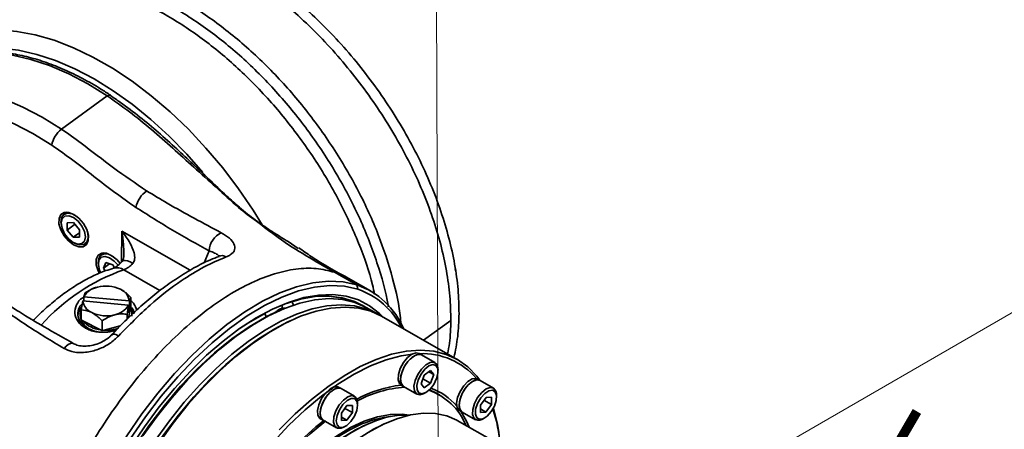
# Model space of a CAD drawing. Header units: millimetres. Extents: x -7686 to -856, y -458 to 6140.
# Tile 82 of 102: x -3475.24 to -3463.79, y 2011.47 to 2016.23. Entities that reach past the tile are written whole.
import ezdxf
from ezdxf.enums import TextEntityAlignment as Align

# ---------------------------------------------------------------- set-up
doc = ezdxf.new("R2010")
doc.units = ezdxf.units.MM
doc.header["$LTSCALE"] = 5
doc.layers.add('1轮廓实线层', color=7, linetype='Continuous', lineweight=18)
doc.layers.add('6文字层', color=3, linetype='Continuous', lineweight=13)

msp = doc.modelspace()

# ---------------------------------------------------------------- linework, layer by layer
at = {"linetype": 'Continuous', "lineweight": 35}
for p, q in [((-3474.223, 2015.341), (-3474.755, 2014.954)), ((-3474.184, 2015.348), (-3474.186, 2015.35)), ((-3474.694, 2013.991), (-3474.727, 2013.967)), ((-3474.69, 2013.869), (-3474.617, 2013.87)), ((-3474.617, 2013.87), (-3474.546, 2013.787)), ((-3474.76, 2013.866), (-3474.758, 2013.848)), ((-3474.69, 2013.784), (-3474.69, 2013.869)), ((-3474.602, 2013.848), (-3474.69, 2013.784)), ((-3474.619, 2013.7), (-3474.69, 2013.784)), ((-3474.602, 2013.848), (-3474.584, 2013.831)), ((-3474.546, 2013.787), (-3474.546, 2013.702)), ((-3474.056, 2013.413), (-3474.054, 2013.769)), ((-3474.054, 2013.769), (-3473.259, 2013.316)), ((-3474.546, 2013.753), (-3474.619, 2013.7)), ((-3474.546, 2013.702), (-3474.619, 2013.7)), ((-3474.478, 2013.626), (-3474.446, 2013.649)), ((-3472.005, 2013.568), (-3472.118, 2013.649)), ((-3474.602, 2013.632), (-3474.585, 2013.625)), ((-3473.096, 2013.402), (-3473.037, 2013.542)), ((-3474.262, 2013.518), (-3474.295, 2013.494)), ((-3474.328, 2013.393), (-3474.326, 2013.375)), ((-3474.267, 2013.341), (-3474.241, 2013.407)), ((-3474.197, 2013.392), (-3474.267, 2013.341)), ((-3474.248, 2013.308), (-3474.267, 2013.341)), ((-3474.241, 2013.407), (-3474.159, 2013.378)), ((-3474.159, 2013.378), (-3474.139, 2013.345)), ((-3473.61, 2013.082), (-3474.031, 2013.322)), ((-3470.17, 2013.299), (-3470.177, 2013.333)), ((-3471.321, 2013.146), (-3471.58, 2013.294)), ((-3471.163, 2013.077), (-3471.423, 2013.225)), ((-3471.309, 2013.096), (-3471.321, 2013.146)), ((-3474.508, 2012.96), (-3474.525, 2012.856)), ((-3474.508, 2012.96), (-3474.505, 2012.962)), ((-3474.505, 2012.962), (-3473.979, 2012.911)), ((-3474.481, 2013.053), (-3474.497, 2013.009)), ((-3474.494, 2013.01), (-3474.497, 2013.009)), ((-3474.497, 2013.009), (-3474.497, 2012.961)), ((-3473.968, 2012.96), (-3474.494, 2013.01)), ((-3473.965, 2012.957), (-3473.968, 2012.96)), ((-3473.966, 2012.871), (-3473.965, 2012.957)), ((-3473.965, 2012.957), (-3473.949, 2013.002)), ((-3473.949, 2013.002), (-3473.95, 2012.887)), ((-3474.525, 2012.856), (-3474.526, 2012.741)), ((-3473.993, 2012.804), (-3473.976, 2012.908)), ((-3473.979, 2012.911), (-3473.976, 2012.908)), ((-3473.976, 2012.908), (-3473.977, 2012.822)), ((-3473.977, 2012.822), (-3473.966, 2012.871)), ((-3473.976, 2012.766), (-3473.953, 2012.872)), ((-3473.976, 2012.872), (-3473.966, 2012.871)), ((-3473.953, 2012.872), (-3473.95, 2012.887)), ((-3472.193, 2012.873), (-3472.185, 2012.916)), ((-3472.081, 2012.952), (-3472.075, 2012.949)), ((-3472.075, 2012.949), (-3472.057, 2012.909)), ((-3471.253, 2012.907), (-3471.258, 2012.91)), ((-3471.079, 2012.808), (-3471.206, 2012.881)), ((-3474.537, 2012.816), (-3474.537, 2012.786)), ((-3474.508, 2012.731), (-3474.526, 2012.741)), ((-3474.508, 2012.731), (-3474.3, 2012.625)), ((-3474.281, 2012.731), (-3474.282, 2012.616)), ((-3473.993, 2012.749), (-3473.993, 2012.804)), ((-3473.938, 2012.782), (-3473.938, 2012.811)), ((-3472.392, 2012.816), (-3472.396, 2012.818)), ((-3472.375, 2012.776), (-3472.392, 2012.816)), ((-3472.269, 2012.828), (-3472.296, 2012.815)), ((-3472.096, 2012.729), (-3472.123, 2012.716)), ((-3470.156, 2012.282), (-3471.033, 2012.782)), ((-3470.228, 2012.735), (-3470.546, 2012.504)), ((-3474.3, 2012.625), (-3474.282, 2012.616)), ((-3474.26, 2012.621), (-3474.282, 2012.616)), ((-3474.26, 2012.621), (-3474.071, 2012.67)), ((-3470.569, 2012.333), (-3470.598, 2012.35)), ((-3470.413, 2012.245), (-3470.569, 2012.333)), ((-3470.377, 2012.157), (-3470.379, 2012.18)), ((-3470.574, 2011.998), (-3470.537, 2012.098)), ((-3470.553, 2012.055), (-3470.465, 2012.004)), ((-3470.537, 2012.098), (-3470.463, 2012.151)), ((-3470.484, 2012.137), (-3470.427, 2012.105)), ((-3470.427, 2012.105), (-3470.465, 2012.004)), ((-3470.463, 2012.151), (-3470.427, 2012.105)), ((-3469.889, 2012.037), (-3469.917, 2012.054)), ((-3471.505, 2011.942), (-3471.534, 2011.958)), ((-3471.349, 2011.853), (-3471.505, 2011.942)), ((-3470.805, 2011.982), (-3470.834, 2011.98)), ((-3470.807, 2011.983), (-3470.778, 2011.966)), ((-3470.778, 2011.966), (-3470.622, 2011.878)), ((-3470.538, 2011.951), (-3470.574, 2011.998)), ((-3470.465, 2012.004), (-3470.538, 2011.951)), ((-3470.401, 2011.892), (-3470.477, 2011.928)), ((-3469.733, 2011.948), (-3469.889, 2012.037)), ((-3470.549, 2011.881), (-3470.529, 2011.891)), ((-3470.361, 2011.869), (-3470.401, 2011.892)), ((-3469.883, 2011.751), (-3469.819, 2011.84)), ((-3469.819, 2011.84), (-3469.756, 2011.844)), ((-3469.756, 2011.844), (-3469.757, 2011.759)), ((-3469.696, 2011.861), (-3469.699, 2011.884)), ((-3471.499, 2011.656), (-3471.436, 2011.745)), ((-3471.459, 2011.712), (-3471.373, 2011.664)), ((-3471.436, 2011.745), (-3471.373, 2011.748)), ((-3471.373, 2011.748), (-3471.373, 2011.664)), ((-3471.313, 2011.766), (-3471.315, 2011.788)), ((-3469.884, 2011.667), (-3469.883, 2011.751)), ((-3469.883, 2011.706), (-3469.821, 2011.67)), ((-3469.843, 2011.808), (-3469.757, 2011.759)), ((-3469.757, 2011.759), (-3469.821, 2011.67)), ((-3471.743, 2011.591), (-3471.714, 2011.575)), ((-3471.5, 2011.571), (-3471.499, 2011.656)), ((-3471.5, 2011.611), (-3471.437, 2011.575)), ((-3471.373, 2011.664), (-3471.437, 2011.575)), ((-3470.127, 2011.687), (-3470.098, 2011.67)), ((-3470.098, 2011.67), (-3469.942, 2011.581)), ((-3469.821, 2011.67), (-3469.884, 2011.667)), ((-3469.869, 2011.585), (-3469.848, 2011.595)), ((-3471.714, 2011.575), (-3471.558, 2011.486)), ((-3471.437, 2011.575), (-3471.5, 2011.571)), ((-3471.485, 2011.49), (-3471.464, 2011.5)), ((-3471.23, 2011.516), (-3471.257, 2011.503)), ((-3471.005, 2011.532), (-3471.032, 2011.519)), ((-3469.716, 2011.324), (-3470.155, 2011.574))]:
    msp.add_line(p, q, dxfattribs=at)
at = {"linetype": 'Continuous', "lineweight": 35, "flags": 128}
for points in [[(-3476.284, 2015.876), (-3476.193, 2015.936), (-3476.035, 2016.014), (-3475.862, 2016.068), (-3475.677, 2016.1), (-3475.48, 2016.107), (-3475.274, 2016.091), (-3475.061, 2016.051), (-3474.841, 2015.988), (-3474.616, 2015.901), (-3474.389, 2015.793), (-3474.161, 2015.663), (-3473.935, 2015.513), (-3473.711, 2015.344), (-3473.492, 2015.157), (-3473.279, 2014.954), (-3473.075, 2014.736), (-3472.88, 2014.506), (-3472.697, 2014.264), (-3472.526, 2014.014), (-3472.422, 2013.846)], [(-3473.113, 2014.452), (-3473.299, 2014.665), (-3473.503, 2014.874), (-3473.715, 2015.067), (-3473.932, 2015.244), (-3474.154, 2015.401), (-3474.377, 2015.539), (-3474.601, 2015.656), (-3474.823, 2015.751), (-3475.041, 2015.823), (-3475.254, 2015.871), (-3475.459, 2015.896), (-3475.656, 2015.897), (-3475.841, 2015.873), (-3476.015, 2015.825), (-3476.174, 2015.754), (-3476.318, 2015.66), (-3476.332, 2015.65)], [(-3474.223, 2015.341), (-3474.447, 2015.48), (-3474.671, 2015.598), (-3474.893, 2015.693), (-3475.112, 2015.766), (-3475.325, 2015.815), (-3475.531, 2015.84), (-3475.728, 2015.841), (-3475.91, 2015.819)], [(-3476.869, 2015.259), (-3476.78, 2015.313), (-3476.62, 2015.383), (-3476.446, 2015.431), (-3476.26, 2015.454), (-3476.063, 2015.453), (-3475.857, 2015.428), (-3475.644, 2015.379), (-3475.425, 2015.306), (-3475.203, 2015.21), (-3474.979, 2015.093), (-3474.755, 2014.954)], [(-3474.868, 2014.769), (-3475.088, 2014.905), (-3475.307, 2015.019), (-3475.525, 2015.111), (-3475.739, 2015.18), (-3475.947, 2015.225), (-3476.147, 2015.246), (-3476.338, 2015.243), (-3476.518, 2015.215), (-3476.685, 2015.163), (-3476.838, 2015.088), (-3476.975, 2014.989), (-3477.095, 2014.869), (-3477.197, 2014.727), (-3477.281, 2014.566), (-3477.344, 2014.386), (-3477.387, 2014.19), (-3477.394, 2014.144)], [(-3474.614, 2013.613), (-3474.555, 2013.589), (-3474.503, 2013.59), (-3474.464, 2013.615), (-3474.443, 2013.661), (-3474.442, 2013.722), (-3474.462, 2013.792), (-3474.501, 2013.861), (-3474.552, 2013.921), (-3474.612, 2013.965), (-3474.671, 2013.988), (-3474.723, 2013.987), (-3474.762, 2013.963), (-3474.783, 2013.917), (-3474.784, 2013.855), (-3474.763, 2013.786), (-3474.725, 2013.717), (-3474.673, 2013.657), (-3474.614, 2013.613)], [(-3474.76, 2013.866), (-3474.761, 2013.871), (-3474.755, 2013.928), (-3474.729, 2013.966), (-3474.685, 2013.981), (-3474.631, 2013.972), (-3474.577, 2013.942)], [(-3474.619, 2013.641), (-3474.565, 2013.621), (-3474.519, 2013.626), (-3474.488, 2013.656), (-3474.477, 2013.705), (-3474.487, 2013.766), (-3474.517, 2013.83), (-3474.563, 2013.887), (-3474.617, 2013.929), (-3474.671, 2013.949), (-3474.717, 2013.944), (-3474.748, 2013.915), (-3474.759, 2013.866), (-3474.749, 2013.805), (-3474.719, 2013.74), (-3474.673, 2013.683), (-3474.619, 2013.641)], [(-3474.456, 2013.776), (-3474.45, 2013.754), (-3474.445, 2013.691), (-3474.461, 2013.643), (-3474.497, 2013.616), (-3474.547, 2013.613), (-3474.585, 2013.625)], [(-3474.073, 2013.395), (-3474.108, 2013.436), (-3474.168, 2013.486), (-3474.23, 2013.514), (-3474.286, 2013.516), (-3474.328, 2013.492), (-3474.35, 2013.445), (-3474.351, 2013.381), (-3474.329, 2013.309), (-3474.315, 2013.28)], [(-3474.328, 2013.393), (-3474.325, 2013.447), (-3474.301, 2013.489), (-3474.26, 2013.508), (-3474.207, 2013.502), (-3474.149, 2013.472), (-3474.145, 2013.469)], [(-3474.096, 2013.375), (-3474.141, 2013.424), (-3474.195, 2013.462), (-3474.249, 2013.477), (-3474.292, 2013.467), (-3474.32, 2013.433), (-3474.326, 2013.381), (-3474.312, 2013.319), (-3474.297, 2013.285)], [(-3474.049, 2013.42), (-3474.047, 2013.422), (-3474.033, 2013.429), (-3474.013, 2013.43), (-3473.988, 2013.425), (-3473.958, 2013.414), (-3473.925, 2013.397)], [(-3474.312, 2010.855), (-3474.16, 2011.129), (-3473.996, 2011.394), (-3473.82, 2011.649), (-3473.634, 2011.891), (-3473.441, 2012.118), (-3473.241, 2012.327), (-3473.037, 2012.517), (-3472.831, 2012.687), (-3472.625, 2012.833), (-3472.419, 2012.956), (-3472.217, 2013.054), (-3472.021, 2013.126), (-3471.831, 2013.172), (-3471.65, 2013.191), (-3471.479, 2013.182), (-3471.321, 2013.146)], [(-3471.309, 2013.096), (-3471.466, 2013.131), (-3471.635, 2013.139), (-3471.813, 2013.121), (-3472.001, 2013.076), (-3472.195, 2013.005), (-3472.395, 2012.908), (-3472.598, 2012.787), (-3472.802, 2012.641), (-3473.005, 2012.474), (-3473.207, 2012.286), (-3473.404, 2012.079), (-3473.595, 2011.855), (-3473.778, 2011.616), (-3473.952, 2011.364), (-3474.115, 2011.102), (-3474.266, 2010.832)], [(-3473.951, 2011.26), (-3473.789, 2011.5), (-3473.619, 2011.729), (-3473.441, 2011.945), (-3473.257, 2012.145), (-3473.068, 2012.329), (-3472.877, 2012.494), (-3472.685, 2012.64), (-3472.493, 2012.764), (-3472.303, 2012.866), (-3472.117, 2012.944), (-3471.937, 2012.999), (-3471.764, 2013.029), (-3471.6, 2013.035), (-3471.446, 2013.016), (-3471.303, 2012.972), (-3471.173, 2012.905), (-3471.057, 2012.813), (-3471.017, 2012.773)], [(-3473.808, 2011.393), (-3473.642, 2011.623), (-3473.469, 2011.841), (-3473.289, 2012.044), (-3473.104, 2012.231), (-3472.916, 2012.401), (-3472.726, 2012.551), (-3472.536, 2012.681), (-3472.348, 2012.789), (-3472.163, 2012.874), (-3471.983, 2012.936), (-3471.81, 2012.974), (-3471.644, 2012.988), (-3471.489, 2012.977), (-3471.344, 2012.942), (-3471.211, 2012.883), (-3471.206, 2012.881)], [(-3471.233, 2012.895), (-3471.35, 2012.955), (-3471.491, 2012.998), (-3471.643, 2013.017), (-3471.805, 2013.011), (-3471.976, 2012.981), (-3472.154, 2012.927), (-3472.303, 2012.865)], [(-3473.95, 2012.883), (-3473.922, 2012.835), (-3473.916, 2012.817)], [(-3472.583, 2012.49), (-3472.393, 2012.618), (-3472.205, 2012.724), (-3472.021, 2012.808), (-3471.841, 2012.868), (-3471.669, 2012.904), (-3471.504, 2012.916), (-3471.349, 2012.903), (-3471.205, 2012.866), (-3471.074, 2012.805), (-3471.056, 2012.794)], [(-3471.033, 2012.782), (-3471.159, 2012.84), (-3471.303, 2012.877), (-3471.458, 2012.889), (-3471.622, 2012.878), (-3471.795, 2012.842), (-3471.975, 2012.782), (-3472.159, 2012.698), (-3472.347, 2012.592), (-3472.537, 2012.464)], [(-3474.634, 2009.634), (-3474.555, 2009.906), (-3474.458, 2010.181), (-3474.344, 2010.457), (-3474.213, 2010.731), (-3474.068, 2010.999), (-3473.909, 2011.26), (-3473.739, 2011.51), (-3473.559, 2011.747), (-3473.371, 2011.969), (-3473.176, 2012.173), (-3472.977, 2012.358), (-3472.776, 2012.521), (-3472.574, 2012.661), (-3472.375, 2012.776)], [(-3472.69, 2012.636), (-3472.581, 2012.708), (-3472.392, 2012.816)], [(-3472.123, 2012.716), (-3472.275, 2012.638), (-3472.465, 2012.521), (-3472.656, 2012.382), (-3472.846, 2012.222), (-3473.034, 2012.044), (-3473.218, 2011.848), (-3473.396, 2011.636), (-3473.566, 2011.411), (-3473.728, 2011.174), (-3473.879, 2010.928), (-3474.018, 2010.675), (-3474.145, 2010.416), (-3474.257, 2010.155), (-3474.354, 2009.894), (-3474.435, 2009.634), (-3474.499, 2009.38), (-3474.545, 2009.131), (-3474.574, 2008.892), (-3474.585, 2008.665), (-3474.577, 2008.45), (-3474.574, 2008.415)], [(-3474.172, 2012.565), (-3474.168, 2012.569), (-3474.16, 2012.573), (-3474.149, 2012.574), (-3474.137, 2012.573), (-3474.122, 2012.569), (-3474.107, 2012.563), (-3474.09, 2012.554)], [(-3474.61, 2012.463), (-3474.611, 2012.464), (-3474.63, 2012.469), (-3474.652, 2012.465), (-3474.677, 2012.454), (-3474.701, 2012.435), (-3474.725, 2012.409)], [(-3473.667, 2011.34), (-3473.501, 2011.569), (-3473.327, 2011.786), (-3473.147, 2011.988), (-3472.961, 2012.174), (-3472.773, 2012.342), (-3472.583, 2012.49)], [(-3472.537, 2012.464), (-3472.727, 2012.316), (-3472.915, 2012.148), (-3473.1, 2011.962), (-3473.281, 2011.76), (-3473.455, 2011.543), (-3473.621, 2011.314)], [(-3469.892, 2012.039), (-3469.928, 2012.087), (-3470.032, 2012.194), (-3470.15, 2012.279), (-3470.282, 2012.34), (-3470.426, 2012.377), (-3470.581, 2012.389), (-3470.745, 2012.378), (-3470.918, 2012.342), (-3471.098, 2012.282), (-3471.282, 2012.198), (-3471.47, 2012.092), (-3471.66, 2011.964)], [(-3472.294, 2011.322), (-3472.111, 2011.518), (-3471.923, 2011.696), (-3471.733, 2011.856), (-3471.541, 2011.995), (-3471.351, 2012.112), (-3471.164, 2012.207), (-3470.981, 2012.278), (-3470.805, 2012.325), (-3470.676, 2012.344)], [(-3470.598, 2012.35), (-3470.632, 2012.357), (-3470.68, 2012.342), (-3470.731, 2012.303), (-3470.779, 2012.245), (-3470.816, 2012.177), (-3470.837, 2012.107), (-3470.841, 2012.046), (-3470.826, 2012), (-3470.807, 2011.983)], [(-3470.778, 2011.966), (-3470.783, 2011.969), (-3470.807, 2012.004), (-3470.813, 2012.059), (-3470.8, 2012.125), (-3470.77, 2012.195), (-3470.727, 2012.259), (-3470.677, 2012.308), (-3470.626, 2012.336), (-3470.582, 2012.339), (-3470.569, 2012.333)], [(-3470.569, 2012.333), (-3470.603, 2012.341), (-3470.651, 2012.325), (-3470.702, 2012.286), (-3470.75, 2012.229), (-3470.787, 2012.16), (-3470.809, 2012.091), (-3470.812, 2012.029), (-3470.797, 2011.984), (-3470.778, 2011.966)], [(-3470.549, 2011.881), (-3470.589, 2011.87), (-3470.627, 2011.881), (-3470.651, 2011.915), (-3470.657, 2011.97), (-3470.644, 2012.036), (-3470.614, 2012.107), (-3470.571, 2012.17), (-3470.521, 2012.22), (-3470.47, 2012.247), (-3470.426, 2012.25), (-3470.395, 2012.227), (-3470.379, 2012.182), (-3470.379, 2012.18)], [(-3470.564, 2011.881), (-3470.518, 2011.897), (-3470.469, 2011.936), (-3470.426, 2011.992), (-3470.394, 2012.058), (-3470.378, 2012.122), (-3470.38, 2012.176), (-3470.401, 2012.211), (-3470.438, 2012.221), (-3470.483, 2012.206), (-3470.532, 2012.167), (-3470.575, 2012.11), (-3470.608, 2012.045), (-3470.624, 2011.98), (-3470.621, 2011.927), (-3470.6, 2011.892), (-3470.564, 2011.881)], [(-3469.917, 2012.054), (-3469.934, 2012.06), (-3469.979, 2012.055), (-3470.029, 2012.025), (-3470.079, 2011.975), (-3470.121, 2011.91), (-3470.15, 2011.84), (-3470.161, 2011.774), (-3470.154, 2011.721), (-3470.129, 2011.688), (-3470.127, 2011.687)], [(-3469.889, 2012.037), (-3469.905, 2012.043), (-3469.95, 2012.039), (-3470, 2012.009), (-3470.05, 2011.958), (-3470.092, 2011.893), (-3470.121, 2011.823), (-3470.132, 2011.757), (-3470.125, 2011.704), (-3470.1, 2011.671), (-3470.098, 2011.67)], [(-3470.098, 2011.67), (-3470.114, 2011.685), (-3470.131, 2011.729), (-3470.129, 2011.789), (-3470.109, 2011.858), (-3470.073, 2011.927), (-3470.026, 2011.986), (-3469.975, 2012.027), (-3469.926, 2012.044), (-3469.889, 2012.037)], [(-3471.66, 2011.964), (-3471.85, 2011.816), (-3472.038, 2011.648), (-3472.224, 2011.462)], [(-3471.637, 2011.937), (-3471.687, 2011.889), (-3471.731, 2011.826), (-3471.762, 2011.756), (-3471.777, 2011.689), (-3471.773, 2011.633), (-3471.75, 2011.596), (-3471.743, 2011.591)], [(-3471.714, 2011.575), (-3471.735, 2011.596), (-3471.748, 2011.642), (-3471.743, 2011.705), (-3471.72, 2011.775), (-3471.682, 2011.842), (-3471.634, 2011.899), (-3471.582, 2011.936), (-3471.535, 2011.949), (-3471.505, 2011.942)], [(-3471.534, 2011.958), (-3471.543, 2011.963), (-3471.587, 2011.962), (-3471.637, 2011.937)], [(-3471.505, 2011.942), (-3471.514, 2011.946), (-3471.558, 2011.946), (-3471.608, 2011.92)], [(-3469.959, 2011.596), (-3469.975, 2011.64), (-3469.973, 2011.7), (-3469.953, 2011.77), (-3469.917, 2011.838), (-3469.87, 2011.897), (-3469.819, 2011.938), (-3469.77, 2011.955), (-3469.731, 2011.947), (-3469.705, 2011.914), (-3469.699, 2011.884)], [(-3469.928, 2011.605), (-3469.896, 2011.586), (-3469.853, 2011.593), (-3469.805, 2011.624), (-3469.759, 2011.676), (-3469.722, 2011.739), (-3469.7, 2011.805), (-3469.697, 2011.864), (-3469.712, 2011.905), (-3469.744, 2011.924), (-3469.787, 2011.918), (-3469.835, 2011.886), (-3469.881, 2011.835), (-3469.918, 2011.771), (-3469.94, 2011.705), (-3469.943, 2011.647), (-3469.928, 2011.605)], [(-3471.608, 2011.92), (-3471.659, 2011.873), (-3471.702, 2011.81), (-3471.734, 2011.74), (-3471.748, 2011.672), (-3471.744, 2011.617), (-3471.721, 2011.58), (-3471.714, 2011.575)], [(-3471.485, 2011.49), (-3471.505, 2011.482), (-3471.548, 2011.482), (-3471.579, 2011.507), (-3471.592, 2011.554), (-3471.587, 2011.616), (-3471.564, 2011.686), (-3471.526, 2011.754), (-3471.478, 2011.81), (-3471.427, 2011.847), (-3471.379, 2011.861), (-3471.342, 2011.848), (-3471.319, 2011.812), (-3471.315, 2011.788)], [(-3471.437, 2011.516), (-3471.39, 2011.561), (-3471.349, 2011.622), (-3471.322, 2011.688), (-3471.312, 2011.75), (-3471.321, 2011.798), (-3471.348, 2011.826), (-3471.388, 2011.827), (-3471.435, 2011.804), (-3471.483, 2011.758), (-3471.523, 2011.698), (-3471.551, 2011.631), (-3471.56, 2011.569), (-3471.551, 2011.521), (-3471.525, 2011.494), (-3471.485, 2011.492), (-3471.437, 2011.516)], [(-3470.715, 2011.635), (-3470.792, 2011.645), (-3470.931, 2011.643), (-3471.08, 2011.616), (-3471.235, 2011.565), (-3471.395, 2011.49), (-3471.559, 2011.391), (-3471.724, 2011.271), (-3471.888, 2011.131), (-3472.049, 2010.972), (-3472.205, 2010.797), (-3472.257, 2010.734)], [(-3471.188, 2011.433), (-3471.021, 2011.524), (-3470.857, 2011.593), (-3470.699, 2011.638), (-3470.548, 2011.658), (-3470.407, 2011.655), (-3470.276, 2011.627), (-3470.157, 2011.575), (-3470.155, 2011.574)], [(-3470.014, 2011.494), (-3470.046, 2011.564), (-3470.114, 2011.679)], [(-3471.257, 2011.503), (-3471.337, 2011.463), (-3471.501, 2011.365), (-3471.666, 2011.244), (-3471.831, 2011.103), (-3471.992, 2010.944), (-3472.149, 2010.768), (-3472.299, 2010.577), (-3472.441, 2010.374), (-3472.572, 2010.162), (-3472.692, 2009.942), (-3472.798, 2009.717), (-3472.89, 2009.491), (-3472.966, 2009.266), (-3473.025, 2009.044), (-3473.067, 2008.828), (-3473.091, 2008.622), (-3473.097, 2008.427), (-3473.089, 2008.288)], [(-3472.927, 2007.755), (-3472.985, 2007.86), (-3473.038, 2008), (-3473.074, 2008.159), (-3473.092, 2008.335), (-3473.092, 2008.524), (-3473.075, 2008.726), (-3473.04, 2008.937), (-3472.988, 2009.156), (-3472.919, 2009.379), (-3472.834, 2009.605), (-3472.735, 2009.829), (-3472.622, 2010.051), (-3472.497, 2010.267), (-3472.36, 2010.474), (-3472.215, 2010.671), (-3472.062, 2010.854), (-3471.904, 2011.022), (-3471.741, 2011.173), (-3471.577, 2011.305), (-3471.412, 2011.417), (-3471.25, 2011.506), (-3471.091, 2011.573)], [(-3471.032, 2011.519), (-3471.126, 2011.471), (-3471.296, 2011.369), (-3471.466, 2011.245), (-3471.636, 2011.1), (-3471.803, 2010.937), (-3471.965, 2010.757), (-3472.121, 2010.563), (-3472.269, 2010.355), (-3472.406, 2010.138), (-3472.533, 2009.912), (-3472.646, 2009.682), (-3472.745, 2009.449), (-3472.829, 2009.215), (-3472.897, 2008.985), (-3472.948, 2008.76), (-3472.981, 2008.543), (-3472.996, 2008.336), (-3472.993, 2008.141), (-3472.988, 2008.087)]]:
    msp.add_lwpolyline(points, dxfattribs=at)
at = {"linetype": 'Continuous', "lineweight": 35}
for centre, radius, start, end in [((-3474.198, 2015.317), 0.0343, 69.7679, 136.2948), ((-3474.574, 2014.716), 0.299, 127.2448, 169.6928), ((-3473.598, 2013.994), 0.296, 124.1181, 169.6687), ((-3472.797, 2013.535), 0.24, 114.6466, 178.4194), ((-3472.891, 2013.389), 0.0978, 59.0662, 110.1792), ((-3473.26, 2011.133), 2.321, 109.4072, 138.1817), ((-3474.111, 2013.192), 0.153, 58.5708, 104.5421), ((-3474.11, 2013.546), 0.237, 289.4629, 321.2468), ((-3474.296, 2012.896), 0.229, 100.2607, 150.0385), ((-3474.239, 2012.742), 0.392, 64.5645, 104.4093), ((-3474.131, 2012.943), 0.164, 5.6305, 68.3989), ((-3471.623, 2012.279), 0.919, 22.8698, 70.7668), ((-3471.595, 2012.257), 0.886, 26.2766, 71.1947), ((-3474.342, 2012.978), 0.164, 185.6305, 248.3989), ((-3471.712, 2012.015), 1.002, 61.2592, 111.2481), ((-3474.404, 2012.78), 0.161, 138.3673, 177.6356), ((-3474.409, 2012.815), 0.128, 160.7387, 204.5276), ((-3474.177, 2013.025), 0.229, 280.2607, 330.0385), ((-3474.07, 2012.812), 0.132, 359.9095, 27.3433), ((-3474.339, 2012.81), 0.199, 186.8652, 258.2857), ((-3474.272, 2012.936), 0.312, 221.0609, 264.9057), ((-3474.234, 2013.179), 0.392, 244.5645, 284.4093), ((-3471.332, 2010.766), 2.264, 115.2034, 117.4159), ((-3474.234, 2013.056), 0.435, 266.5517, 289.1285), ((-3470.556, 2011.53), 0.819, 40.2266, 92.7271), ((-3470.637, 2010.557), 1.437, 96.8699, 118.4616), ((-3470.666, 2010.591), 1.372, 94.1602, 118.3083), ((-3470.685, 2011.301), 0.684, 39.7161, 70.7646), ((-3470.725, 2011.235), 0.729, 22.6306, 70.601), ((-3471.379, 2011.162), 1.728, 4.0742, 18.3782), ((-3471.437, 2011.185), 1.784, 5.0272, 17.2875), ((-3470.731, 2010.222), 1.413, 94.9402, 129.1605), ((-3470.748, 2010.663), 0.972, 88.0689, 110.6647), ((-3469.907, 2011.649), 0.0739, 225.1503, 300.7015), ((-3469.287, 2008.498), 3.911, 128.2153, 141.7655), ((-3469.368, 2008.564), 3.791, 127.5976, 141.7488)]:
    msp.add_arc(centre, radius, start, end, dxfattribs=at)
for points in [[(-3470.228, 2012.735), (-3470.23, 2012.828), (-3470.234, 2013.014), (-3470.276, 2013.31), (-3470.342, 2013.614), (-3470.436, 2013.925), (-3470.555, 2014.24), (-3470.699, 2014.554), (-3470.865, 2014.864), (-3471.053, 2015.167), (-3471.259, 2015.46), (-3471.483, 2015.74), (-3471.72, 2016.003), (-3471.97, 2016.248), (-3472.228, 2016.47), (-3472.493, 2016.668), (-3472.762, 2016.841), (-3472.941, 2016.933), (-3473.031, 2016.979)], [(-3470.228, 2012.735), (-3470.23, 2012.828), (-3470.234, 2013.014), (-3470.276, 2013.31), (-3470.342, 2013.614), (-3470.436, 2013.925), (-3470.555, 2014.24), (-3470.699, 2014.554), (-3470.865, 2014.864), (-3471.053, 2015.167), (-3471.259, 2015.46), (-3471.483, 2015.74), (-3471.72, 2016.003), (-3471.97, 2016.248), (-3472.228, 2016.47), (-3472.493, 2016.668), (-3472.762, 2016.841), (-3472.941, 2016.933), (-3473.031, 2016.979)], [(-3472.929, 2017.046), (-3472.84, 2017), (-3472.661, 2016.909), (-3472.393, 2016.736), (-3472.128, 2016.539), (-3471.87, 2016.317), (-3471.621, 2016.073), (-3471.384, 2015.81), (-3471.162, 2015.531), (-3470.956, 2015.239), (-3470.769, 2014.936), (-3470.602, 2014.627), (-3470.459, 2014.313), (-3470.34, 2014), (-3470.247, 2013.689), (-3470.18, 2013.386), (-3470.139, 2013.091), (-3470.135, 2012.905), (-3470.133, 2012.813)], [(-3471.58, 2013.294), (-3471.65, 2013.311), (-3471.79, 2013.346), (-3472.027, 2013.337), (-3472.278, 2013.282), (-3472.543, 2013.18), (-3472.815, 2013.032), (-3473.091, 2012.841), (-3473.366, 2012.61), (-3473.636, 2012.343), (-3473.896, 2012.043), (-3474.142, 2011.717), (-3474.371, 2011.369), (-3474.505, 2011.125), (-3474.572, 2011.003)]]:
    msp.add_open_spline(points, degree=3, dxfattribs=at)
for points, knots in [([(-3476.412, 2015.765), (-3476.39, 2015.792), (-3476.314, 2015.886), (-3476.182, 2016.043), (-3476.015, 2016.245), (-3475.856, 2016.435), (-3475.728, 2016.563), (-3475.579, 2016.681), (-3475.404, 2016.787), (-3475.158, 2016.881), (-3474.983, 2016.907), (-3474.896, 2016.921)], [0, 0, 0, 0, 0.041093, 0.143564, 0.24547, 0.364317, 0.483391, 0.52795, 0.684957, 0.842686, 1, 1, 1, 1]), ([(-3474.15, 2016.866), (-3474.065, 2016.815), (-3473.895, 2016.715), (-3473.558, 2016.566), (-3473.167, 2016.35), (-3472.733, 2016.031), (-3472.317, 2015.649), (-3471.932, 2015.215), (-3471.589, 2014.741), (-3471.296, 2014.242), (-3471.061, 2013.729), (-3470.902, 2013.232), (-3470.819, 2012.878), (-3470.81, 2012.705), (-3470.808, 2012.676)], [0, 0, 0, 0, 0.063754, 0.127584, 0.223329, 0.319072, 0.41481, 0.510547, 0.606101, 0.701654, 0.797294, 0.892934, 0.982118, 1, 1, 1, 1]), ([(-3474.276, 2016.732), (-3474.166, 2016.69), (-3473.978, 2016.619), (-3473.701, 2016.5), (-3473.395, 2016.343), (-3473.025, 2016.101), (-3472.604, 2015.753), (-3472.209, 2015.347), (-3471.848, 2014.896), (-3471.534, 2014.413), (-3471.273, 2013.91), (-3471.08, 2013.404), (-3470.98, 2013.062), (-3470.957, 2012.897), (-3470.956, 2012.891)], [0, 0, 0, 0, 0.08041, 0.136916, 0.193379, 0.293708, 0.394037, 0.494362, 0.594686, 0.695036, 0.795385, 0.895701, 0.996016, 1, 1, 1, 1]), ([(-3471.115, 2013.037), (-3471.123, 2013.073), (-3471.161, 2013.266), (-3471.295, 2013.635), (-3471.52, 2014.13), (-3471.81, 2014.619), (-3472.148, 2015.08), (-3472.525, 2015.502), (-3472.932, 2015.872), (-3473.357, 2016.181), (-3473.784, 2016.419), (-3474.127, 2016.538), (-3474.318, 2016.577), (-3474.367, 2016.586)], [0, 0, 0, 0, 0.023893, 0.125941, 0.230695, 0.335448, 0.440202, 0.544955, 0.649709, 0.754463, 0.859267, 0.964032, 1, 1, 1, 1]), ([(-3474.186, 2015.35), (-3474.223, 2015.374), (-3474.33, 2015.444), (-3474.509, 2015.546), (-3474.721, 2015.649), (-3474.931, 2015.732), (-3475.138, 2015.795), (-3475.341, 2015.836), (-3475.537, 2015.855), (-3475.721, 2015.854), (-3475.835, 2015.836), (-3475.89, 2015.827)], [0, 0, 0, 0, 0.062332, 0.180697, 0.299159, 0.417689, 0.536263, 0.654807, 0.773219, 0.891359, 1, 1, 1, 1]), ([(-3472.698, 2014.047), (-3472.871, 2014.202), (-3473.209, 2014.506), (-3473.627, 2014.886), (-3473.964, 2015.16), (-3474.137, 2015.281), (-3474.223, 2015.341)], [0, 0, 0, 0, 0.341876, 0.668441, 0.834272, 1, 1, 1, 1]), ([(-3472.686, 2014.048), (-3472.735, 2014.091), (-3472.855, 2014.197), (-3473.096, 2014.426), (-3473.36, 2014.678), (-3473.627, 2014.919), (-3473.846, 2015.1), (-3474.032, 2015.24), (-3474.147, 2015.319), (-3474.186, 2015.346)], [0, 0, 0, 0, 0.098327, 0.240873, 0.493244, 0.638459, 0.778834, 0.924677, 1, 1, 1, 1]), ([(-3474.755, 2014.954), (-3474.755, 2014.954), (-3474.678, 2014.903), (-3474.476, 2014.758), (-3474.152, 2014.501), (-3473.894, 2014.327), (-3473.765, 2014.239)], [0, 0, 0, 0, 0.000003, 0.232459, 0.616199, 1, 1, 1, 1]), ([(-3473.89, 2014.047), (-3473.972, 2014.104), (-3474.136, 2014.219), (-3474.379, 2014.407), (-3474.622, 2014.597), (-3474.786, 2014.712), (-3474.868, 2014.769)], [0, 0, 0, 0, 0.249888, 0.499935, 0.750084, 1, 1, 1, 1]), ([(-3473.765, 2014.239), (-3473.685, 2014.191), (-3473.395, 2014.015), (-3473.107, 2013.863), (-3472.897, 2013.753)], [0, 0, 0, 0, 0.27412, 1, 1, 1, 1]), ([(-3473.037, 2013.542), (-3473.179, 2013.62), (-3473.464, 2013.777), (-3473.748, 2013.957), (-3473.89, 2014.047)], [0, 0, 0, 0, 0.499574, 1, 1, 1, 1]), ([(-3472.687, 2014.046), (-3472.688, 2014.046), (-3472.69, 2014.048), (-3472.695, 2014.047), (-3472.698, 2014.047)], [0, 0, 0, 0, 0.318953, 1, 1, 1, 1]), ([(-3472.488, 2013.888), (-3472.488, 2013.888), (-3472.561, 2013.937), (-3472.63, 2013.992), (-3472.698, 2014.047)], [0, 0, 0, 0, 0.000017, 1, 1, 1, 1]), ([(-3472.498, 2013.9), (-3472.53, 2013.922), (-3472.596, 2013.969), (-3472.655, 2014.02), (-3472.685, 2014.046)], [0, 0, 0, 0, 0.484297, 1, 1, 1, 1]), ([(-3472.499, 2013.899), (-3472.499, 2013.899), (-3472.499, 2013.899), (-3472.498, 2013.898), (-3472.495, 2013.894), (-3472.491, 2013.891), (-3472.488, 2013.888)], [0, 0, 0, 0, 0.07337, 0.165989, 0.339293, 1, 1, 1, 1]), ([(-3472.118, 2013.649), (-3472.151, 2013.669), (-3472.217, 2013.71), (-3472.347, 2013.79), (-3472.442, 2013.858), (-3472.499, 2013.899)], [0, 0, 0, 0, 0.278157, 0.564433, 1, 1, 1, 1]), ([(-3472.488, 2013.888), (-3472.404, 2013.823), (-3472.214, 2013.673), (-3471.909, 2013.482), (-3471.69, 2013.357), (-3471.58, 2013.294)], [0, 0, 0, 0, 0.279631, 0.639396, 1, 1, 1, 1]), ([(-3474.054, 2013.769), (-3474.053, 2013.769), (-3474.035, 2013.747), (-3474.002, 2013.703), (-3473.951, 2013.622), (-3473.911, 2013.536), (-3473.901, 2013.462), (-3473.91, 2013.42), (-3473.92, 2013.406), (-3473.925, 2013.397)], [0, 0, 0, 0, 0.00229, 0.195807, 0.387058, 0.682707, 0.868296, 0.925322, 1, 1, 1, 1]), ([(-3474.03, 2013.509), (-3474.031, 2013.545), (-3474.032, 2013.634), (-3474.045, 2013.719), (-3474.054, 2013.769), (-3474.054, 2013.769)], [0, 0, 0, 0, 0.404631, 0.995943, 1, 1, 1, 1]), ([(-3474.725, 2012.409), (-3474.872, 2012.497), (-3475.165, 2012.673), (-3475.539, 2012.938), (-3475.861, 2013.192), (-3476.162, 2013.436), (-3476.379, 2013.591), (-3476.504, 2013.68)], [0, 0, 0, 0, 0.245097, 0.491029, 0.641891, 0.793021, 1, 1, 1, 1]), ([(-3474.61, 2012.464), (-3474.726, 2012.529), (-3474.938, 2012.647), (-3475.226, 2012.819), (-3475.475, 2012.981), (-3475.707, 2013.152), (-3475.956, 2013.347), (-3476.197, 2013.536), (-3476.361, 2013.649), (-3476.43, 2013.696)], [0, 0, 0, 0, 0.188855, 0.345072, 0.472337, 0.597951, 0.731573, 0.887221, 1, 1, 1, 1]), ([(-3472.897, 2013.753), (-3472.863, 2013.732), (-3472.795, 2013.689), (-3472.742, 2013.62), (-3472.733, 2013.554), (-3472.773, 2013.503), (-3472.823, 2013.48), (-3472.84, 2013.473)], [0, 0, 0, 0, 0.204324, 0.40907, 0.639246, 0.880502, 1, 1, 1, 1]), ([(-3472.921, 2013.472), (-3472.924, 2013.479), (-3472.929, 2013.493), (-3472.969, 2013.516), (-3473.015, 2013.533), (-3473.037, 2013.542)], [0, 0, 0, 0, 0.362422, 0.687513, 1, 1, 1, 1]), ([(-3471.423, 2013.225), (-3471.566, 2013.303), (-3471.757, 2013.407), (-3471.949, 2013.544), (-3471.997, 2013.578)], [0, 0, 0, 0, 0.7487639, 1, 1, 1, 1]), ([(-3472.923, 2013.478), (-3472.957, 2013.465), (-3473.053, 2013.429), (-3473.215, 2013.346), (-3473.407, 2013.23), (-3473.598, 2013.095), (-3473.788, 2012.942), (-3473.974, 2012.771), (-3474.102, 2012.644), (-3474.166, 2012.571), (-3474.171, 2012.565)], [0, 0, 0, 0, 0.0814263, 0.2329379, 0.384638, 0.5358631, 0.6860649, 0.8365511, 0.9871338, 1, 1, 1, 1]), ([(-3474.049, 2013.42), (-3474.057, 2013.412), (-3474.08, 2013.386), (-3474.114, 2013.358), (-3474.143, 2013.342), (-3474.147, 2013.34), (-3474.149, 2013.34)], [0, 0, 0, 0, 0.169358, 0.487211, 0.75958, 1, 1, 1, 1]), ([(-3472.84, 2013.473), (-3472.925, 2013.436), (-3473.097, 2013.363), (-3473.394, 2013.18), (-3473.731, 2012.923), (-3473.969, 2012.678), (-3474.09, 2012.554)], [0, 0, 0, 0, 0.207068, 0.417182, 0.704432, 1, 1, 1, 1]), ([(-3474.031, 2013.509), (-3474.03, 2013.497), (-3474.03, 2013.473), (-3474.037, 2013.444), (-3474.044, 2013.427), (-3474.048, 2013.421), (-3474.049, 2013.421), (-3474.049, 2013.421)], [0, 0, 0, 0, 0.305727, 0.623951, 0.824039, 0.966396, 1, 1, 1, 1]), ([(-3472.91, 2013.487), (-3472.91, 2013.487), (-3472.909, 2013.487), (-3472.92, 2013.483), (-3472.925, 2013.481)], [0, 0, 0, 0, 0.519611, 1, 1, 1, 1]), ([(-3474.149, 2013.34), (-3474.179, 2013.331), (-3474.262, 2013.306), (-3474.4, 2013.248), (-3474.564, 2013.158), (-3474.727, 2013.049), (-3474.888, 2012.919), (-3475.007, 2012.814), (-3475.07, 2012.747), (-3475.081, 2012.735)], [0, 0, 0, 0, 0.0935, 0.265524, 0.438847, 0.61299, 0.786804, 0.95999, 1, 1, 1, 1]), ([(-3471.423, 2013.225), (-3471.423, 2013.225), (-3471.47, 2013.258), (-3471.525, 2013.276), (-3471.58, 2013.294)], [0, 0, 0, 0, 0.000973, 1, 1, 1, 1]), ([(-3474.337, 2013.122), (-3474.367, 2013.111), (-3474.417, 2013.094), (-3474.463, 2013.065), (-3474.481, 2013.053)], [0, 0, 0, 0, 0.604635, 1, 1, 1, 1]), ([(-3473.949, 2013.002), (-3473.983, 2013.034), (-3474.023, 2013.071), (-3474.065, 2013.093), (-3474.07, 2013.096)], [0, 0, 0, 0, 0.879051, 1, 1, 1, 1]), ([(-3474.478, 2012.646), (-3474.495, 2012.657), (-3474.528, 2012.679), (-3474.577, 2012.735), (-3474.608, 2012.818), (-3474.585, 2012.916), (-3474.542, 2012.982), (-3474.501, 2013), (-3474.497, 2013.002)], [0, 0, 0, 0, 0.1218105, 0.2440738, 0.4875762, 0.7320894, 0.9773646, 1, 1, 1, 1]), ([(-3473.949, 2012.963), (-3473.949, 2012.963), (-3473.933, 2012.952), (-3473.9, 2012.917), (-3473.888, 2012.879), (-3473.88, 2012.854)], [0, 0, 0, 0, 0.000278, 0.354997, 1, 1, 1, 1]), ([(-3474.498, 2012.944), (-3474.516, 2012.926), (-3474.559, 2012.884), (-3474.571, 2012.798), (-3474.54, 2012.707), (-3474.482, 2012.664), (-3474.453, 2012.642)], [0, 0, 0, 0, 0.203608, 0.46894, 0.734434, 1, 1, 1, 1]), ([(-3474.525, 2012.856), (-3474.49, 2012.852), (-3474.45, 2012.848), (-3474.408, 2012.828), (-3474.403, 2012.825)], [0, 0, 0, 0, 0.879051, 1, 1, 1, 1]), ([(-3473.915, 2012.809), (-3473.914, 2012.814), (-3473.906, 2012.84), (-3473.925, 2012.865), (-3473.941, 2012.886)], [0, 0, 0, 0, 0.163372, 1, 1, 1, 1]), ([(-3472.155, 2012.875), (-3472.169, 2012.876), (-3472.196, 2012.877), (-3472.238, 2012.856), (-3472.264, 2012.834), (-3472.273, 2012.825)], [0, 0, 0, 0, 0.385307, 0.770613, 1, 1, 1, 1]), ([(-3474.403, 2012.825), (-3474.377, 2012.809), (-3474.334, 2012.783), (-3474.296, 2012.746), (-3474.281, 2012.731)], [0, 0, 0, 0, 0.604635, 1, 1, 1, 1]), ([(-3474.281, 2012.731), (-3474.239, 2012.756), (-3474.192, 2012.784), (-3474.142, 2012.798), (-3474.136, 2012.8)], [0, 0, 0, 0, 0.879051, 1, 1, 1, 1]), ([(-3474.136, 2012.8), (-3474.106, 2012.805), (-3474.056, 2012.813), (-3474.011, 2012.807), (-3473.993, 2012.804)], [0, 0, 0, 0, 0.604635, 1, 1, 1, 1]), ([(-3470.228, 2012.735), (-3470.231, 2012.645), (-3470.234, 2012.508), (-3470.258, 2012.386), (-3470.266, 2012.345)], [0, 0, 0, 0, 0.664415, 1, 1, 1, 1]), ([(-3470.228, 2012.735), (-3470.231, 2012.645), (-3470.234, 2012.508), (-3470.258, 2012.386), (-3470.266, 2012.345)], [0, 0, 0, 0, 0.664415, 1, 1, 1, 1]), ([(-3470.133, 2012.813), (-3470.136, 2012.723), (-3470.142, 2012.543), (-3470.176, 2012.383), (-3470.192, 2012.303)], [0, 0, 0, 0, 0.501537, 1, 1, 1, 1]), ([(-3474.118, 2012.622), (-3474.15, 2012.613), (-3474.227, 2012.591), (-3474.335, 2012.597), (-3474.422, 2012.618), (-3474.459, 2012.637), (-3474.478, 2012.646)], [0, 0, 0, 0, 0.266604, 0.632889, 0.816812, 1, 1, 1, 1]), ([(-3474.453, 2012.642), (-3474.418, 2012.627), (-3474.347, 2012.597), (-3474.227, 2012.594), (-3474.157, 2012.613), (-3474.128, 2012.621)], [0, 0, 0, 0, 0.367347, 0.734627, 1, 1, 1, 1]), ([(-3474.09, 2012.554), (-3474.124, 2012.523), (-3474.191, 2012.46), (-3474.328, 2012.394), (-3474.48, 2012.357), (-3474.623, 2012.361), (-3474.697, 2012.396), (-3474.725, 2012.409)], [0, 0, 0, 0, 0.199859, 0.396589, 0.615344, 0.849584, 1, 1, 1, 1]), ([(-3474.173, 2012.566), (-3474.181, 2012.558), (-3474.202, 2012.535), (-3474.255, 2012.499), (-3474.326, 2012.464), (-3474.407, 2012.441), (-3474.489, 2012.433), (-3474.562, 2012.441), (-3474.595, 2012.457), (-3474.61, 2012.464)], [0, 0, 0, 0, 0.077146, 0.214113, 0.366454, 0.52968, 0.697966, 0.860917, 1, 1, 1, 1])]:
    msp.add_open_spline(points, degree=3, knots=knots, dxfattribs=at)
at = {"layer": '1轮廓实线层', "lineweight": 13}
for q in [(-3470.396, 2017.231), (-3463.221, 2013.104)]:
    msp.add_line((-3470.369, 2008.977), q, dxfattribs=at)

# ---------------------------------------------------------------- texts
at = {"layer": '6文字层', "lineweight": 13}
msp.add_text('Lz', height=0.8986, rotation=329.6877, dxfattribs=at).set_placement((-3464.985, 2010.427), align=Align.BOTTOM_CENTER)

doc.saveas('drawing.dxf')
